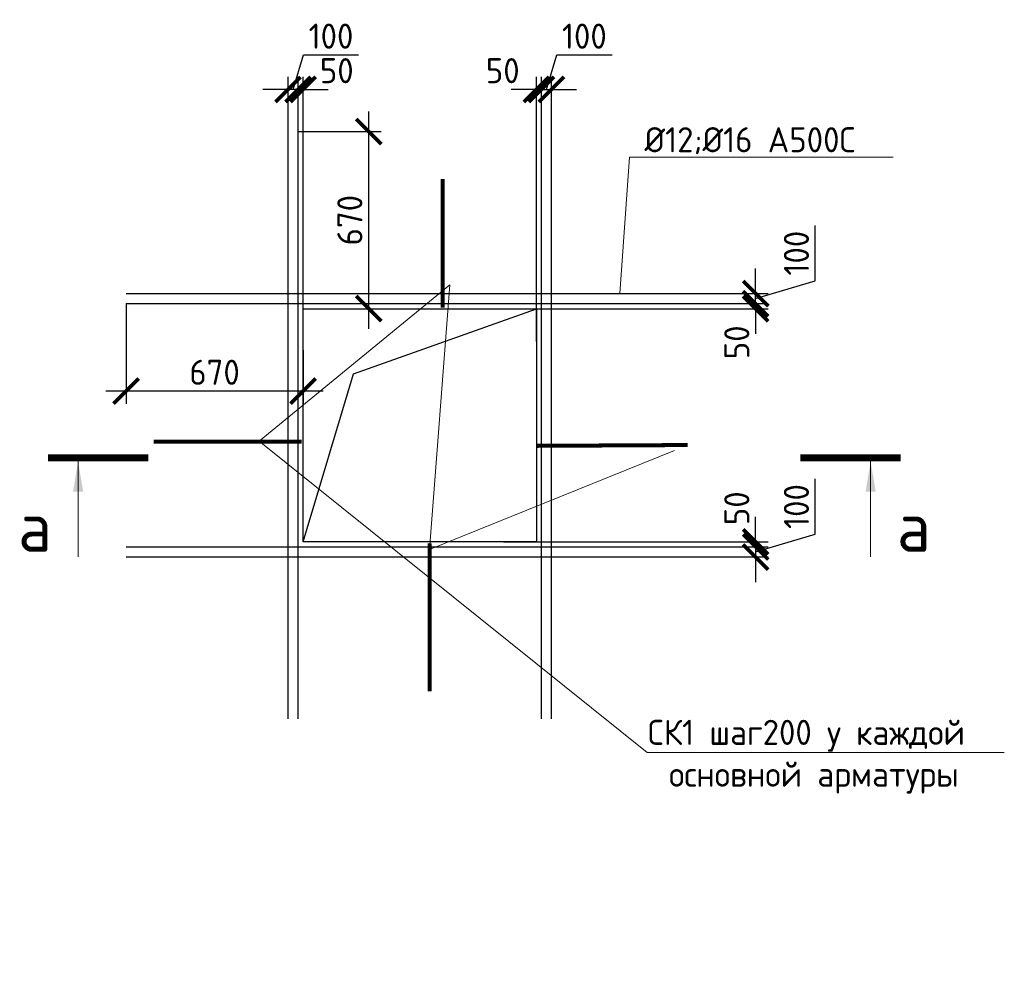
# Model space of a CAD drawing. Header units: millimetres. Extents: x -386473 to 311666, y -59273 to 291770.
# Tile 52 of 132: x 8307 to 18113, y -59273 to -49884. Entities that reach past the tile are written whole.
import ezdxf
from ezdxf import colors
from ezdxf.entities.mleader import LeaderData, LeaderLine
from ezdxf.math import Vec2, Vec3

# ---------------------------------------------------------------- set-up
doc = ezdxf.new("R2010")
doc.units = ezdxf.units.MM
for name, color, linetype, lineweight in [('Арматура', 152, 'Continuous', 40), ('подоснова', 151, 'Continuous', 5), ('размер', 1, 'Continuous', 25), ('Узлы', 7, 'Continuous', 0)]:
    doc.layers.add(name, color=color, linetype=linetype, lineweight=lineweight)
doc.styles.add('GOST-2.304_Type-B', font='GOST_Common.ttf')
doc.dimstyles.new('СПДС', dxfattribs={"dimscale": 100, "dimtxt": 2.5, "dimasz": 2.5, "dimexe": 1.25, "dimexo": 0, "dimtad": 1, "dimdec": 0, "dimtxsty": 'GOST-2.304_Type-B', "dimblk": 'ARCHTICK', "dimcen": 2.5, "dimdle": 2, "dimadec": 0, "dimazin": 2, "dimtfac": 0.75, "dimtdec": 0, "dimtmove": 1, "dimatfit": 3, "dimfxl": 1, "dimtolj": 1, "dimarcsym": 1})

# ---------------------------------------------------------------- blocks, each defined once
blk = doc.blocks.new('_ArchTick')
at = {"color": 0, "linetype": 'ByBlock', "const_width": 0.15}
blk.add_lwpolyline([(-0.5, -0.5), (0.5, 0.5)], dxfattribs=at)
blk = doc.blocks.new('*D701')
at = {"layer": 'DEFPOINTS', "color": 0, "transparency": 16777216}
for p in [(11079.4, -50998.9), (11783.1, -50998.9), (11129.4, -52762.1)]:
    blk.add_point(p, dxfattribs=at)
at = {"layer": 'размер', "color": 0, "lineweight": -2, "transparency": 16777216}
for p, q in [((11783.1, -52962.1), (11783.1, -50798.9)), ((11079.4, -50998.9), (11908.1, -50998.9)), ((11129.4, -52762.1), (11908.1, -52762.1))]:
    blk.add_line(p, q, dxfattribs=at)
at = {"layer": 'размер', "color": 0, "lineweight": -2, "transparency": 16777216, "xscale": 250, "yscale": 250, "zscale": 250}
for p, rotation in [((11783.1, -50998.9), 90), ((11783.1, -52762.1), 270)]:
    blk.add_blockref('_ArchTick', p, dxfattribs=dict(at, rotation=rotation))
at = {"layer": 'размер', "color": 0, "transparency": 16777216, "insert": (11595.6, -51880.5), "char_height": 250, "attachment_point": 5, "rotation": 90, "style": 'GOST-2.304_Type-B'}
blk.add_mtext('\\A1;670', dxfattribs=at)
blk = doc.blocks.new('*D702')
at = {"layer": 'DEFPOINTS', "color": 0, "transparency": 16777216}
for p in [(9366.2, -52712.1), (11129.4, -53175.6), (9366.2, -53583.3)]:
    blk.add_point(p, dxfattribs=at)
at = {"layer": 'размер', "color": 0, "lineweight": -2, "transparency": 16777216}
for p, q in [((9366.2, -52712.1), (9366.2, -53708.3)), ((11129.4, -53175.6), (11129.4, -53708.3)), ((11329.4, -53583.3), (9166.2, -53583.3))]:
    blk.add_line(p, q, dxfattribs=at)
at = {"layer": 'размер', "color": 0, "lineweight": -2, "transparency": 16777216, "xscale": 250, "yscale": 250, "zscale": 250, "rotation": 180}
blk.add_blockref('_ArchTick', (9366.2, -53583.3), dxfattribs=at)
at = {"layer": 'размер', "color": 0, "lineweight": -2, "transparency": 16777216, "xscale": 250, "yscale": 250, "zscale": 250}
blk.add_blockref('_ArchTick', (11129.4, -53583.3), dxfattribs=at)
at = {"layer": 'размер', "color": 0, "transparency": 16777216, "insert": (10247.8, -53395.8), "char_height": 250, "attachment_point": 5, "style": 'GOST-2.304_Type-B'}
blk.add_mtext('\\A1;670', dxfattribs=at)
blk = doc.blocks.new('*D703')
at = {"layer": 'DEFPOINTS', "color": 0, "transparency": 16777216}
for p in [(13126.3, -52712.1), (15636.2, -52712.1), (13126.3, -52762.1)]:
    blk.add_point(p, dxfattribs=at)
at = {"layer": 'размер', "color": 0, "lineweight": -2, "transparency": 16777216}
for p, q in [((15636.2, -52712.1), (15636.2, -52462.1)), ((13126.3, -52712.1), (15761.2, -52712.1)), ((15636.2, -52762.1), (15636.2, -52712.1)), ((13126.3, -52762.1), (15761.2, -52762.1)), ((15636.2, -52762.1), (15636.2, -53012.1))]:
    blk.add_line(p, q, dxfattribs=at)
at = {"layer": 'размер', "color": 0, "lineweight": -2, "transparency": 16777216, "xscale": 250, "yscale": 250, "zscale": 250}
for p, rotation in [((15636.2, -52712.1), 270), ((15636.2, -52762.1), 90)]:
    blk.add_blockref('_ArchTick', p, dxfattribs=dict(at, rotation=rotation))
at = {"layer": 'размер', "color": 0, "transparency": 16777216, "insert": (15448.7, -53097.4), "char_height": 250, "attachment_point": 5, "rotation": 90, "style": 'GOST-2.304_Type-B'}
blk.add_mtext('\\A1;50', dxfattribs=at)
blk = doc.blocks.new('*D704')
at = {"layer": 'DEFPOINTS', "color": 0, "transparency": 16777216}
for p in [(15216.2, -52612.1), (15636.2, -52612.1), (13126.3, -52712.1)]:
    blk.add_point(p, dxfattribs=at)
at = {"layer": 'размер', "color": 0, "lineweight": -2, "transparency": 16777216}
for p, q in [((16229.9, -52484), (16229.9, -51934)), ((15636.2, -52612.1), (15636.2, -52362.1)), ((15636.2, -52662.1), (16229.9, -52484)), ((15216.2, -52612.1), (15761.2, -52612.1)), ((15636.2, -52712.1), (15636.2, -52612.1)), ((15636.2, -52712.1), (15636.2, -52612.1)), ((13126.3, -52712.1), (15761.2, -52712.1)), ((15636.2, -52712.1), (15636.2, -52962.1))]:
    blk.add_line(p, q, dxfattribs=at)
at = {"layer": 'размер', "color": 0, "lineweight": -2, "transparency": 16777216, "xscale": 250, "yscale": 250, "zscale": 250}
for p, rotation in [((15636.2, -52612.1), 270), ((15636.2, -52712.1), 90)]:
    blk.add_blockref('_ArchTick', p, dxfattribs=dict(at, rotation=rotation))
at = {"layer": 'размер', "color": 0, "transparency": 16777216, "insert": (16042.4, -52209), "char_height": 250, "attachment_point": 5, "rotation": 90, "style": 'GOST-2.304_Type-B'}
blk.add_mtext('\\A1;100', dxfattribs=at)
blk = doc.blocks.new('*D695')
at = {"layer": 'DEFPOINTS', "color": 0, "transparency": 16777216}
for p in [(13126.3, -55085.6), (13126.3, -55135.6), (15636.2, -55135.6)]:
    blk.add_point(p, dxfattribs=at)
at = {"layer": 'размер', "color": 0, "lineweight": -2, "transparency": 16777216}
for p, q in [((15636.2, -55085.6), (15636.2, -54835.6)), ((13126.3, -55085.6), (15761.2, -55085.6)), ((15636.2, -55085.6), (15636.2, -55135.6)), ((13126.3, -55135.6), (15761.2, -55135.6)), ((15636.2, -55135.6), (15636.2, -55385.6))]:
    blk.add_line(p, q, dxfattribs=at)
at = {"layer": 'размер', "color": 0, "lineweight": -2, "transparency": 16777216, "xscale": 250, "yscale": 250, "zscale": 250}
for p, rotation in [((15636.2, -55085.6), 270), ((15636.2, -55135.6), 90)]:
    blk.add_blockref('_ArchTick', p, dxfattribs=dict(at, rotation=rotation))
at = {"layer": 'размер', "color": 0, "transparency": 16777216, "insert": (15448.7, -54750.3), "char_height": 250, "attachment_point": 5, "rotation": 90, "style": 'GOST-2.304_Type-B'}
blk.add_mtext('\\A1;50', dxfattribs=at)
blk = doc.blocks.new('*D696')
at = {"layer": 'DEFPOINTS', "color": 0, "transparency": 16777216}
for p in [(13126.3, -55135.6), (15216.2, -55235.6), (15636.2, -55235.6)]:
    blk.add_point(p, dxfattribs=at)
at = {"layer": 'размер', "color": 0, "lineweight": -2, "transparency": 16777216}
for p, q in [((16229.9, -55007.5), (16229.9, -54457.5)), ((15636.2, -55135.6), (15636.2, -54885.6)), ((15636.2, -55185.6), (16229.9, -55007.5)), ((13126.3, -55135.6), (15761.2, -55135.6)), ((15636.2, -55135.6), (15636.2, -55235.6)), ((15636.2, -55135.6), (15636.2, -55235.6)), ((15216.2, -55235.6), (15761.2, -55235.6)), ((15636.2, -55235.6), (15636.2, -55485.6))]:
    blk.add_line(p, q, dxfattribs=at)
at = {"layer": 'размер', "color": 0, "lineweight": -2, "transparency": 16777216, "xscale": 250, "yscale": 250, "zscale": 250}
for p, rotation in [((15636.2, -55135.6), 270), ((15636.2, -55235.6), 90)]:
    blk.add_blockref('_ArchTick', p, dxfattribs=dict(at, rotation=rotation))
at = {"layer": 'размер', "color": 0, "transparency": 16777216, "insert": (16042.4, -54732.5), "char_height": 250, "attachment_point": 5, "rotation": 90, "style": 'GOST-2.304_Type-B'}
blk.add_mtext('\\A1;100', dxfattribs=at)
blk = doc.blocks.new('*D697')
at = {"layer": 'DEFPOINTS', "color": 0, "transparency": 16777216}
for p in [(13502.9, -50578.8), (13452.9, -53088.7), (13502.9, -53088.7)]:
    blk.add_point(p, dxfattribs=at)
at = {"layer": 'размер', "color": 0, "lineweight": -2, "transparency": 16777216}
for p, q in [((13452.9, -53088.7), (13452.9, -50453.8)), ((13502.9, -53088.7), (13502.9, -50453.8)), ((13452.9, -50578.8), (13202.9, -50578.8)), ((13452.9, -50578.8), (13502.9, -50578.8)), ((13502.9, -50578.8), (13752.9, -50578.8))]:
    blk.add_line(p, q, dxfattribs=at)
at = {"layer": 'размер', "color": 0, "lineweight": -2, "transparency": 16777216, "xscale": 250, "yscale": 250, "zscale": 250}
blk.add_blockref('_ArchTick', (13452.9, -50578.8), dxfattribs=at)
at = {"layer": 'размер', "color": 0, "lineweight": -2, "transparency": 16777216, "xscale": 250, "yscale": 250, "zscale": 250, "rotation": 180}
blk.add_blockref('_ArchTick', (13502.9, -50578.8), dxfattribs=at)
at = {"layer": 'размер', "color": 0, "transparency": 16777216, "insert": (13117.6, -50391.3), "char_height": 250, "attachment_point": 5, "style": 'GOST-2.304_Type-B'}
blk.add_mtext('\\A1;50', dxfattribs=at)
blk = doc.blocks.new('*D698')
at = {"layer": 'DEFPOINTS', "color": 0, "transparency": 16777216}
for p in [(13602.9, -50578.8), (13602.9, -50998.9), (13502.9, -53088.7)]:
    blk.add_point(p, dxfattribs=at)
at = {"layer": 'размер', "color": 0, "lineweight": -2, "transparency": 16777216}
for p, q in [((13552.9, -50578.8), (13656, -50235.1)), ((13656, -50235.1), (14206, -50235.1)), ((13502.9, -53088.7), (13502.9, -50453.8)), ((13602.9, -50998.9), (13602.9, -50453.8)), ((13502.9, -50578.8), (13252.9, -50578.8)), ((13502.9, -50578.8), (13602.9, -50578.8)), ((13502.9, -50578.8), (13602.9, -50578.8)), ((13602.9, -50578.8), (13852.9, -50578.8))]:
    blk.add_line(p, q, dxfattribs=at)
at = {"layer": 'размер', "color": 0, "lineweight": -2, "transparency": 16777216, "xscale": 250, "yscale": 250, "zscale": 250}
blk.add_blockref('_ArchTick', (13502.9, -50578.8), dxfattribs=at)
at = {"layer": 'размер', "color": 0, "lineweight": -2, "transparency": 16777216, "xscale": 250, "yscale": 250, "zscale": 250, "rotation": 180}
blk.add_blockref('_ArchTick', (13602.9, -50578.8), dxfattribs=at)
at = {"layer": 'размер', "color": 0, "transparency": 16777216, "insert": (13931, -50047.6), "char_height": 250, "attachment_point": 5, "style": 'GOST-2.304_Type-B'}
blk.add_mtext('\\A1;100', dxfattribs=at)
blk = doc.blocks.new('*D699')
at = {"layer": 'DEFPOINTS', "color": 0, "transparency": 16777216}
for p in [(11079.4, -50578.8), (11079.4, -53088.7), (11129.4, -53088.7)]:
    blk.add_point(p, dxfattribs=at)
at = {"layer": 'размер', "color": 0, "lineweight": -2, "transparency": 16777216}
for p, q in [((11079.4, -53088.7), (11079.4, -50453.8)), ((11129.4, -53088.7), (11129.4, -50453.8)), ((11079.4, -50578.8), (10829.4, -50578.8)), ((11129.4, -50578.8), (11079.4, -50578.8)), ((11129.4, -50578.8), (11379.4, -50578.8))]:
    blk.add_line(p, q, dxfattribs=at)
at = {"layer": 'размер', "color": 0, "lineweight": -2, "transparency": 16777216, "xscale": 250, "yscale": 250, "zscale": 250}
blk.add_blockref('_ArchTick', (11079.4, -50578.8), dxfattribs=at)
at = {"layer": 'размер', "color": 0, "lineweight": -2, "transparency": 16777216, "xscale": 250, "yscale": 250, "zscale": 250, "rotation": 180}
blk.add_blockref('_ArchTick', (11129.4, -50578.8), dxfattribs=at)
at = {"layer": 'размер', "color": 0, "transparency": 16777216, "insert": (11464.7, -50391.3), "char_height": 250, "attachment_point": 5, "style": 'GOST-2.304_Type-B'}
blk.add_mtext('\\A1;50', dxfattribs=at)
blk = doc.blocks.new('*D700')
at = {"layer": 'DEFPOINTS', "color": 0, "transparency": 16777216}
for p in [(10979.4, -50578.8), (10979.4, -50998.9), (11079.4, -53088.7)]:
    blk.add_point(p, dxfattribs=at)
at = {"layer": 'размер', "color": 0, "lineweight": -2, "transparency": 16777216}
for p, q in [((11029.4, -50578.8), (11132.5, -50235.1)), ((11132.5, -50235.1), (11682.5, -50235.1)), ((10979.4, -50998.9), (10979.4, -50453.8)), ((11079.4, -53088.7), (11079.4, -50453.8)), ((10979.4, -50578.8), (10729.4, -50578.8)), ((11079.4, -50578.8), (10979.4, -50578.8)), ((11079.4, -50578.8), (10979.4, -50578.8)), ((11079.4, -50578.8), (11329.4, -50578.8))]:
    blk.add_line(p, q, dxfattribs=at)
at = {"layer": 'размер', "color": 0, "lineweight": -2, "transparency": 16777216, "xscale": 250, "yscale": 250, "zscale": 250}
blk.add_blockref('_ArchTick', (10979.4, -50578.8), dxfattribs=at)
at = {"layer": 'размер', "color": 0, "lineweight": -2, "transparency": 16777216, "xscale": 250, "yscale": 250, "zscale": 250, "rotation": 180}
blk.add_blockref('_ArchTick', (11079.4, -50578.8), dxfattribs=at)
at = {"layer": 'размер', "color": 0, "transparency": 16777216, "insert": (11407.5, -50047.6), "char_height": 250, "attachment_point": 5, "style": 'GOST-2.304_Type-B'}
blk.add_mtext('\\A1;100', dxfattribs=at)
blk = doc.blocks.new('_None')

msp = doc.modelspace()

# ---------------------------------------------------------------- linework, layer by layer
at = {"color": 0, "linetype": 'ByBlock', "lineweight": 30, "ltscale": 100}
for p, q in [((10979.4, -56848.9), (10979.4, -50998.9)), ((11079.4, -56848.9), (11079.4, -50998.9)), ((13502.9, -56848.9), (13502.9, -50998.9)), ((13602.9, -56848.9), (13602.9, -50998.9)), ((9366.2, -52612.1), (15216.2, -52612.1)), ((9366.2, -52712.1), (15216.2, -52712.1)), ((9366.2, -55135.6), (15216.2, -55135.6)), ((9366.2, -55235.6), (15216.2, -55235.6))]:
    msp.add_line(p, q, dxfattribs=at)
at = {"layer": 'Арматура', "const_width": 40}
for points in [[(12518.2, -52753.3), (12520.9, -51471.2)], [(9642.2, -54085.7), (11115.1, -54085.7)], [(13462.8, -54128.3), (14958.9, -54120.4)], [(12389.7, -56573), (12389.7, -55100.1)]]:
    msp.add_lwpolyline(points, dxfattribs=at)
at = {"layer": 'размер'}
msp.add_lwpolyline([(11129.4, -52762.1), (13452.9, -52762.1), (13452.9, -55085.6), (11129.4, -55085.6)], close=True, dxfattribs=at)
msp.add_lwpolyline([(11129.4, -55085.6), (11631.6, -53410.7), (13452.9, -52762.1)], dxfattribs=at)
at = {"layer": 'Узлы', "color": 1, "linetype": 'Continuous', "lineweight": 0}
for p, q in [((8888.9, -54283.9, 3100), (8888.9, -55233.9, 3100)), ((16781.7, -54283.9, 3100), (16781.7, -55233.9, 3100))]:
    msp.add_line(p, q, dxfattribs=at)
at = {"layer": 'Узлы', "color": 1, "linetype": 'Continuous', "lineweight": 0, "const_width": 70, "elevation": 3100}
for points in [[(8588.9, -54248.9), (9588.9, -54248.9)], [(17081.7, -54248.9), (16081.7, -54248.9)]]:
    msp.add_lwpolyline(points, dxfattribs=at)
at = {"layer": 'Узлы', "color": 1, "linetype": 'Continuous', "lineweight": 0}
for points in [[(8888.9, -54283.9, 3100), (8838.6, -54584.3, 3100), (8939.2, -54584.3, 3100)], [(16781.7, -54283.9, 3100), (16731.4, -54584.3, 3100), (16832, -54584.3, 3100)]]:
    msp.add_solid(points, dxfattribs=at)

# ---------------------------------------------------------------- texts
at = {"layer": 'Узлы', "color": 1, "linetype": 'Continuous', "lineweight": 0, "char_height": 500, "attachment_point": 5, "style": 'GOST-2.304_Type-B'}
for insert in [(8458.9, -54933.9, 3100), (17211.7, -54933.9, 3100)]:
    msp.add_mtext_dynamic_manual_height_columns('а', width=723.88, gutter_width=25, heights=[0], dxfattribs=dict(at, insert=insert))

# ---------------------------------------------------------------- dimensions: what is measured, and where the dimension line sits
at = {"layer": 'размер'}
for base, p1, p2, angle, picture, middle in [((10979.4, -50578.8), (11079.4, -53088.7), (10979.4, -50998.9), 180, '*D700', (11195, -50047.6)), ((15636.2, -52612.1), (13126.3, -52712.1), (15216.2, -52612.1), 90, '*D704', (16042.4, -52421.5)), ((15636.2, -55235.6), (13126.3, -55135.6), (15216.2, -55235.6), 270, '*D696', (16042.4, -54945))]:
    dim = msp.add_linear_dim(base=base, p1=p1, p2=p2, angle=angle, dimstyle='СПДС', dxfattribs=at)
    dim.commit()
    dim.dimension.update_dxf_attribs({"geometry": picture, "text_midpoint": middle})
dim = msp.add_linear_dim(base=(13602.9, -50578.8), p1=(13502.9, -53088.7), p2=(13602.9, -50998.9), dimstyle='СПДС', dxfattribs=at)
dim.commit()
dim.dimension.update_dxf_attribs({"geometry": '*D698', "text_midpoint": (13718.5, -50047.6)})
for base, p1, p2, angle, picture, middle in [((11079.4, -50578.8), (11129.4, -53088.7), (11079.4, -53088.7), 180, '*D699', (11464.7, -50578.8)), ((15636.2, -52712.1), (13126.3, -52762.1), (13126.3, -52712.1), 90, '*D703', (15636.2, -53097.4)), ((15636.2, -55135.6), (13126.3, -55085.6), (13126.3, -55135.6), 270, '*D695', (15636.2, -54750.3))]:
    dim = msp.add_linear_dim(base=base, p1=p1, p2=p2, angle=angle, dimstyle='СПДС', dxfattribs=at)
    dim.commit()
    dim.dimension.update_dxf_attribs({"geometry": picture, "text_midpoint": middle, "dimtype": 160})
dim = msp.add_linear_dim(base=(13502.9, -50578.8), p1=(13452.9, -53088.7), p2=(13502.9, -53088.7), dimstyle='СПДС', dxfattribs=at)
dim.commit()
dim.dimension.update_dxf_attribs({"geometry": '*D697', "text_midpoint": (13117.6, -50578.8), "dimtype": 160})
dim = msp.add_linear_dim(base=(11783.1, -50998.9), p1=(11129.4, -52762.1), p2=(11079.4, -50998.9), angle=90, text='670', dimstyle='СПДС', dxfattribs=at)
dim.commit()
dim.dimension.update_dxf_attribs({"geometry": '*D701', "text_midpoint": (11595.6, -51880.5)})
dim = msp.add_linear_dim(base=(9366.2, -53583.3), p1=(11129.4, -53175.6), p2=(9366.2, -52712.1), text='670', dimstyle='СПДС', dxfattribs=at)
dim.commit()
dim.dimension.update_dxf_attribs({"geometry": '*D702', "text_midpoint": (10247.8, -53395.8)})

# ---------------------------------------------------------------- leaders
at = {"layer": 'подоснова', "color": 2, "ltscale": 0.3}
ml = msp.add_multileader_mtext('Standard', dxfattribs=at)
ml.set_content(' %%C12;%%C16 А500С ', color=2, style='GOST-2.304_Type-B')
ml.set_leader_properties(color=256, linetype='ByLayer', lineweight=15)
ml.set_arrow_properties(name='NONE')
ml.build(insert=Vec2(0, 0))
ml.multileader.update_dxf_attribs({"text_left_attachment_type": 6, "text_right_attachment_type": 6, "dogleg_length": 0.1, "arrow_head_size": 18})
ctx = ml.context
ctx.base_point, ctx.char_height, ctx.arrow_head_size, ctx.landing_gap_size, ctx.plane_origin = Vec3(14380, -51254.3), 250, 18, 20, Vec3(10562.7, -41831.2)
ctx.left_attachment, ctx.right_attachment, ctx.text_align_type = 6, 6, 1
notes = []
notes.append((ctx, [(0, (1, 1, 0), (14379.9, -51254.3), (1, 0), 0.1, [(0, [(14284.4, -52612.1)], 0, [])])]))
ctx.mtext.insert, ctx.mtext.alignment, ctx.mtext.flow_direction = Vec3(15504.3, -50954.3), 2, 5
ml = msp.add_multileader_mtext('Standard', dxfattribs=at)
ml.set_content('СК1 шаг200 у каждой\\P основной арматуры', color=2, style='GOST-2.304_Type-B')
ml.set_leader_properties(color=256, linetype='ByLayer', lineweight=15)
ml.set_arrow_properties(name='NONE')
ml.build(insert=Vec2(0, 0))
ml.multileader.update_dxf_attribs({"text_left_attachment_type": 6, "text_right_attachment_type": 6, "dogleg_length": 0.1, "arrow_head_size": 18})
ctx = ml.context
ctx.base_point, ctx.char_height, ctx.arrow_head_size, ctx.landing_gap_size, ctx.plane_origin = Vec3(14555.7, -57182.3), 250, 18, 20, Vec3(11107.9, -43395.4)
ctx.left_attachment, ctx.right_attachment, ctx.text_align_type = 6, 6, 1
notes.append((ctx, [(0, (1, 1, 0), (14555.6, -57182.3), (1, 0), 0.1, [(3, [(14829.6, -54176.3), (12388.1, -55159.6), (12591.7, -52525.2), (10692.5, -54081.5)], 0, [])])]))
ctx.mtext.insert, ctx.mtext.alignment, ctx.mtext.flow_direction = Vec3(16141.6, -56857.3), 2, 5
for ctx, leaders in notes:
    for number, flags, end, landing, length, lines in leaders:
        leader = LeaderData()
        leader.index, (leader.has_last_leader_line, leader.has_dogleg_vector, leader.attachment_direction) = number, flags
        leader.last_leader_point, leader.dogleg_vector, leader.dogleg_length = Vec3(end), Vec3(landing), length
        for number, points, colour, breaks in lines:
            line = LeaderLine()
            line.index, line.vertices, line.color, line.breaks = number, Vec3.list(points), colors.encode_raw_color(colour), breaks
            leader.lines.append(line)
        ctx.leaders.append(leader)

doc.saveas('drawing.dxf')
